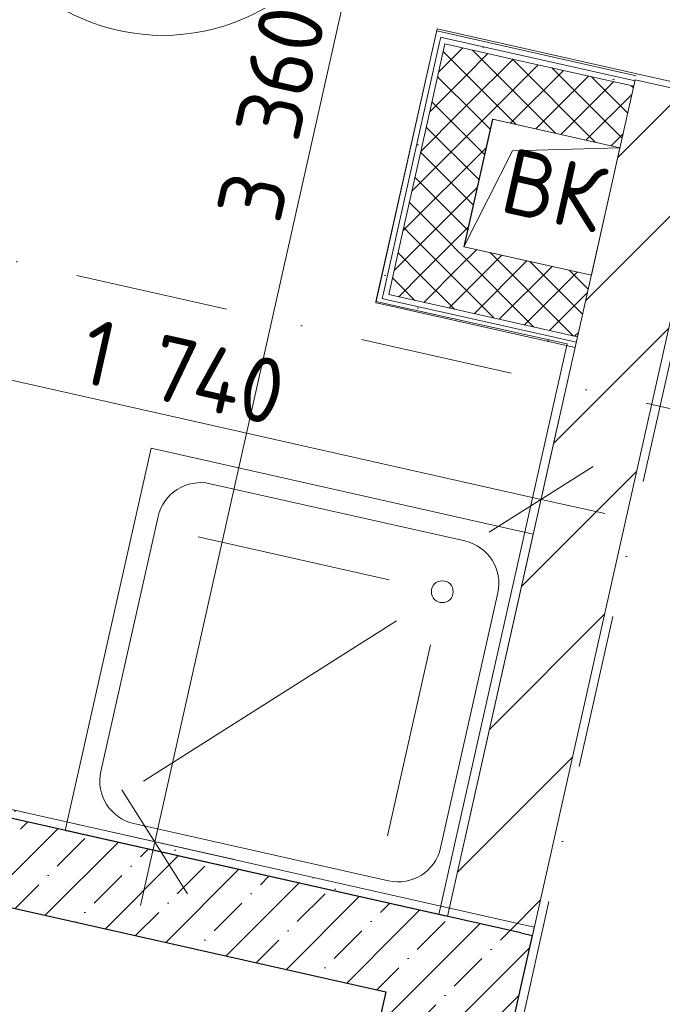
# Model space of a CAD drawing. Header units: millimetres. Extents: x -7218511 to -6645009, y 6003432 to 6221853.
# Tile 44 of 147: x -7167480 to -7166003, y 6138754 to 6141016. Entities that reach past the tile are written whole.
import ezdxf
from ezdxf.enums import TextEntityAlignment as Align

# ---------------------------------------------------------------- set-up
doc = ezdxf.new("R2010")
doc.units = ezdxf.units.MM
doc.header["$MEASUREMENT"] = 0
doc.linetypes.add('Штрихпунктирная', pattern=[670.277762, 352.777767, -176.388884, 0, -141.111112])
for name, color, linetype in [('S - МОП.АР', 7, 'Continuous'), ('АР-Мебель_Сантехника.АР', 7, 'Continuous'), ('АР-Стены_внешние_.АР', 7, 'Continuous'), ('АР-Стены_внутренние_пилоны.АР', 7, 'Continuous'), ('АР-Стены_Перегородки_шахты_.АР', 7, 'Continuous'), ('АР-Чертеж-Оси_Осевые размеры.АР', 7, 'Continuous'), ('АР-Чертеж-Размеры.АР', 7, 'Continuous'), ('ИОС-Шахты и отверстия.АР', 7, 'Continuous')]:
    doc.layers.add(name, color=color, linetype=linetype)
for name, color, linetype, lineweight in [('АР-Мебель_Сантехника.АР_Ном._пера__101', 252, 'Continuous', 0), ('АР-Стены_внешние_.АР_Ном._пера__1', 7, 'Continuous', 0), ('АР-Стены_внутренние_пилоны.АР_Ном._пера__1', 7, 'Continuous', 30), ('АР-Стены_Перегородки_шахты_.АР_Ном._пера__1', 7, 'Continuous', 0), ('АР-Чертеж-Оси_Осевые размеры.АР_Ном._пера__120', 7, 'Continuous', 0), ('АР-Чертеж-Размеры.АР_Ном._пера__1', 7, 'Continuous', 0), ('ИОС-Шахты и отверстия.АР_Ном._пера__1', 7, 'Continuous', 0), ('Паспорта Зон Archicad_Ном._пера__1', 7, 'Continuous', 0)]:
    doc.layers.add(name, color=color, linetype=linetype, lineweight=lineweight)
doc.styles.add('РЎР“Р•РќР•Р\xa0Р\x98Р\xa0_РЎРўР\x98Р›Р¬_1', font='GOST_Common.ttf')
doc.styles.add('РЎР“Р•РќР•Р\xa0Р\x98Р\xa0_РЎРўР\x98Р›Р¬_2', font='calibri.ttf')
doc.styles.add('РЎР“Р•РќР•Р\xa0Р\x98Р\xa0_РЎРўР\x98Р›Р¬_4', font='GOTHIC.TTF')
doc.styles.add('РЎР“Р•РќР•Р\xa0Р\x98Р\xa0_РЎРўР\x98Р›Р¬_5', font='isocpeur.ttf')
doc.styles.add('РЎР“Р•РќР•Р\xa0Р\x98Р\xa0_РЎРўР\x98Р›Р¬_6', font='txt')
doc.dimstyles.new('СГЕНЕРИР_СТИЛЬ__4', dxfattribs={"dimtxt": 150, "dimasz": 190, "dimexe": 0.18, "dimexo": 0.0625, "dimgap": 0, "dimtad": 1, "dimdec": 0, "dimzin": 0, "dimdsep": 46, "dimtxsty": 'РЎР“Р•РќР•Р\xa0Р\x98Р\xa0_РЎРўР\x98Р›Р¬_1', "dimblk": 'ARROWHEAD_6', "dimblk1": 'ARROWHEAD_6', "dimblk2": 'ARROWHEAD_6', "dimcen": 0.09, "dimse1": 1, "dimse2": 1, "dimclrd": 7, "dimclre": 7, "dimclrt": 7, "dimazin": 0, "dimtfac": 1, "dimtdec": 4, "dimtmove": 0, "dimatfit": 3, "dimfxl": 1, "dimtolj": 1, "dimtzin": 0, "dimarcsym": 0})
pattern_1 = [(45, (-6566190.34, 6562677.8), (-84.852814, 84.852814), []), (45, (-6566232.77, 6562720.22), (-84.852814, 84.852814), [90, -30, 0, -30])]
pattern_2 = [(0, (-6566190.34, 6562677.795), (0, 75), [0, -75])]
pattern_3 = [(45, (-6566190.34, 6562677.795), (-35.355339, 35.355339), []), (135, (-6566190.34, 6562677.795), (35.355339, 35.355339), [])]
pattern_4 = [(45, (-6566190.34, 6562677.8), (-127.279217, 127.279217), [])]
pattern_5 = [(45, (-6566190.34, 6563027.8), (-111.369318, 111.369318), [0, -105, 0, -157.5]), (110, (-6565840.34, 6563027.8), (148.001588, 53.868173), [0, -77, 0, -133])]

# ---------------------------------------------------------------- blocks, each defined once
blk = doc.blocks.new('ПУИ_А204_7_3', base_point=(-7166625.4, 6142757.7))
at = {"layer": 'Паспорта Зон Archicad_Ном._пера__1', "color": 7, "linetype": 'Continuous', "lineweight": 0}
blk.add_circle((-7167150.8, 6141449.6), 470, dxfattribs=at)
at = {"layer": 'Паспорта Зон Archicad_Ном._пера__1', "color": 7, "lineweight": 0, "style": 'РЎР“Р•РќР•Р\xa0Р\x98Р\xa0_РЎРўР\x98Р›Р¬_1'}
blk.add_attdef('ROOM_NUMBER', text='', height=300, rotation=347.3417, dxfattribs=at).set_placement((-7167150.8, 6141451.1), align=Align.MIDDLE_CENTER)
at = {"layer": 'Паспорта Зон Archicad_Ном._пера__1', "color": 7, "lineweight": 0, "style": 'РЎР“Р•РќР•Р\xa0Р\x98Р\xa0_РЎРўР\x98Р›Р¬_2'}
blk.add_attdef('ROOM_AREA', text='', height=250, rotation=347.3417, dxfattribs=at).set_placement((-7167472.8, 6139563.6), align=Align.MIDDLE_RIGHT)
blk = doc.blocks.new('Стена_129_3', base_point=(-7166468.1, 6138857.3))
at = {"layer": 'АР-Стены_внутренние_пилоны.АР', "linetype": 'Continuous', "lineweight": 0, "true_color": 0x000000}
h = blk.add_hatch(dxfattribs=at)
h.set_pattern_fill('ЖЕЛЕЗОБЕТОН__PROJECT__0003', color=18, style=0, pattern_type=2)
h.set_pattern_definition(pattern_1)
h.paths.add_polyline_path([(-7166638.5, 6138782.9), (-7166328.6, 6138918.3), (-7166594.7, 6138978)])
h = blk.add_hatch(dxfattribs=at)
h.set_pattern_fill('ЖЕЛЕЗОБЕТОН__PROJECT__0003', color=18, style=0, pattern_type=2)
h.set_pattern_definition(pattern_1)
h.paths.add_polyline_path([(-7166638.5, 6138782.9), (-7166345.8, 6138717.1), (-7166302, 6138912.3), (-7166328.6, 6138918.3)])
h = blk.add_hatch(dxfattribs=at)
h.set_pattern_fill('ЖЕЛЕЗОБЕТОН__PROJECT__0003', color=18, style=0, pattern_type=2)
h.set_pattern_definition(pattern_1)
h.paths.add_polyline_path([(-7166638.5, 6138782.9), (-7167033, 6137026.7), (-7166740.2, 6136961), (-7166345.8, 6138717.1)])
at = {"layer": 'АР-Стены_внешние_.АР_Ном._пера__1', "color": 7, "linetype": 'Continuous', "lineweight": 30}
blk.add_line((-7166328.6, 6138918.3), (-7166594.7, 6138978), dxfattribs=at)
at = {"layer": 'АР-Стены_внутренние_пилоны.АР_Ном._пера__1', "color": 7, "linetype": 'Continuous', "lineweight": 30}
blk.add_line((-7166328.6, 6138918.3), (-7166302, 6138912.3), dxfattribs=at)
at = {"layer": 'АР-Стены_внутренние_пилоны.АР_Ном._пера__1', "color": 7, "linetype": 'Continuous', "lineweight": 30, "flags": 128}
for points in [[(-7166740.2, 6136961), (-7166302, 6138912.3)], [(-7166638.5, 6138782.9), (-7167033, 6137026.7)], [(-7166740.2, 6136961), (-7167033, 6137026.7)]]:
    blk.add_lwpolyline(points, dxfattribs=at)
blk = doc.blocks.new('Стена_136_3', base_point=(-7166100.6, 6140721.2))
at = {"layer": 'АР-Стены_Перегородки_шахты_.АР', "linetype": 'Continuous', "lineweight": 0, "true_color": 0x000000}
h = blk.add_hatch(dxfattribs=at)
h.set_pattern_fill('ШТУКАТУРКА__ГИПС_03_0003', color=18, style=0, pattern_type=2)
h.set_pattern_definition(pattern_2)
h.paths.add_polyline_path([(-7166521.7, 6140990), (-7166524.5, 6140977.8), (-7166512.3, 6140975.1)])
h = blk.add_hatch(dxfattribs=at)
h.set_pattern_fill('ШТУКАТУРКА__ГИПС_03_0003', color=18, style=0, pattern_type=2)
h.set_pattern_definition(pattern_2)
h.paths.add_polyline_path([(-7166509.5, 6140987.2), (-7166521.7, 6140990), (-7166512.3, 6140975.1)])
h = blk.add_hatch(dxfattribs=at)
h.set_pattern_fill('ШТУКАТУРКА__ГИПС_03_0003', color=18, style=0, pattern_type=2)
h.set_pattern_definition(pattern_2)
h.paths.add_polyline_path([(-7166515, 6140962.9), (-7166502.8, 6140960.1), (-7166512.3, 6140975.1)])
h = blk.add_hatch(dxfattribs=at)
h.set_pattern_fill('ШТУКАТУРКА__ГИПС_03_0003', color=18, style=0, pattern_type=2)
h.set_pattern_definition(pattern_2)
h.paths.add_polyline_path([(-7166512.3, 6140975.1), (-7166066.1, 6140874.8), (-7166063.4, 6140887), (-7166509.5, 6140987.2)])
h = blk.add_hatch(dxfattribs=at)
h.set_pattern_fill('ШТУКАТУРКА__ГИПС_03_0003', color=18, style=0, pattern_type=2)
h.set_pattern_definition(pattern_2)
h.paths.add_polyline_path([(-7166500.1, 6140972.3), (-7166512.3, 6140975.1), (-7166502.8, 6140960.1)])
h = blk.add_hatch(dxfattribs=at)
h.set_pattern_fill('ШТУКАТУРКА__ГИПС_03_0003', color=18, style=0, pattern_type=2)
h.set_pattern_definition(pattern_2)
h.paths.add_polyline_path([(-7166502.8, 6140960.1), (-7166068.9, 6140862.6), (-7166066.1, 6140874.8), (-7166500.1, 6140972.3)])
h = blk.add_hatch(dxfattribs=at)
h.set_pattern_fill('УТЕПЛИТЕЛЬ_0003', color=18, style=0, pattern_type=2)
h.set_pattern_definition(pattern_3)
h.paths.add_polyline_path([(-7166502.8, 6140960.1), (-7166534.6, 6140818.6), (-7166393.1, 6140786.9)])
h = blk.add_hatch(dxfattribs=at)
h.set_pattern_fill('УТЕПЛИТЕЛЬ_0003', color=18, style=0, pattern_type=2)
h.set_pattern_definition(pattern_3)
h.paths.add_polyline_path([(-7166361.4, 6140928.3), (-7166502.8, 6140960.1), (-7166393.1, 6140786.9)])
h = blk.add_hatch(dxfattribs=at)
h.set_pattern_fill('УТЕПЛИТЕЛЬ_0003', color=18, style=0, pattern_type=2)
h.set_pattern_definition(pattern_3)
h.paths.add_polyline_path([(-7166393.1, 6140786.9), (-7166100.6, 6140721.2), (-7166068.9, 6140862.6), (-7166361.4, 6140928.3)])
at = {"layer": 'АР-Стены_Перегородки_шахты_.АР_Ном._пера__1', "color": 7, "linetype": 'Continuous', "lineweight": 0}
for p, q in [((-7166500.1, 6140972.3), (-7166512.3, 6140975.1)), ((-7166066.1, 6140874.8), (-7166500.1, 6140972.3))]:
    blk.add_line(p, q, dxfattribs=at)
at = {"layer": 'АР-Стены_Перегородки_шахты_.АР_Ном._пера__1', "color": 7, "linetype": 'Continuous', "lineweight": 15}
for p, q in [((-7166502.8, 6140960.1), (-7166534.6, 6140818.6)), ((-7166361.4, 6140928.3), (-7166502.8, 6140960.1)), ((-7166068.9, 6140862.6), (-7166361.4, 6140928.3))]:
    blk.add_line(p, q, dxfattribs=at)
at = {"layer": 'АР-Стены_Перегородки_шахты_.АР_Ном._пера__1', "color": 7, "linetype": 'Continuous', "lineweight": 0, "flags": 128}
for points in [[(-7166521.7, 6140990), (-7166524.5, 6140977.8)], [(-7166063.4, 6140887), (-7166521.7, 6140990)]]:
    blk.add_lwpolyline(points, dxfattribs=at)
at = {"layer": 'АР-Стены_Перегородки_шахты_.АР_Ном._пера__1', "color": 7, "linetype": 'Continuous', "lineweight": 15, "flags": 128}
blk.add_lwpolyline([(-7166393.1, 6140786.9), (-7166100.6, 6140721.2)], dxfattribs=at)
blk = doc.blocks.new('Стена_137_3', base_point=(-7166393.1, 6140786.9))
at = {"layer": 'АР-Стены_Перегородки_шахты_.АР', "linetype": 'Continuous', "lineweight": 0, "true_color": 0x000000}
h = blk.add_hatch(dxfattribs=at)
h.set_pattern_fill('ШТУКАТУРКА__ГИПС_03_0003', color=18, style=0, pattern_type=2)
h.set_pattern_definition(pattern_2)
h.paths.add_polyline_path([(-7166647.1, 6140375), (-7166512.3, 6140975.1), (-7166524.5, 6140977.8), (-7166659.3, 6140377.7)])
h = blk.add_hatch(dxfattribs=at)
h.set_pattern_fill('ШТУКАТУРКА__ГИПС_03_0003', color=18, style=0, pattern_type=2)
h.set_pattern_definition(pattern_2)
h.paths.add_polyline_path([(-7166515, 6140962.9), (-7166644.3, 6140387.2), (-7166632.1, 6140384.5), (-7166502.8, 6140960.1)])
h = blk.add_hatch(dxfattribs=at)
h.set_pattern_fill('УТЕПЛИТЕЛЬ_0003', color=18, style=0, pattern_type=2)
h.set_pattern_definition(pattern_3)
h.paths.add_polyline_path([(-7166534.6, 6140818.6), (-7166600.3, 6140525.9), (-7166458.9, 6140494.2), (-7166393.1, 6140786.9)])
h = blk.add_hatch(dxfattribs=at)
h.set_pattern_fill('УТЕПЛИТЕЛЬ_0003', color=18, style=0, pattern_type=2)
h.set_pattern_definition(pattern_3)
h.paths.add_polyline_path([(-7166600.3, 6140525.9), (-7166632.1, 6140384.5), (-7166458.9, 6140494.2)])
h = blk.add_hatch(dxfattribs=at)
h.set_pattern_fill('УТЕПЛИТЕЛЬ_0003', color=18, style=0, pattern_type=2)
h.set_pattern_definition(pattern_3)
h.paths.add_polyline_path([(-7166632.1, 6140384.5), (-7166490.6, 6140352.7), (-7166458.9, 6140494.2)])
h = blk.add_hatch(dxfattribs=at)
h.set_pattern_fill('ШТУКАТУРКА__ГИПС_03_0003', color=18, style=0, pattern_type=2)
h.set_pattern_definition(pattern_2)
h.paths.add_polyline_path([(-7166644.3, 6140387.2), (-7166647.1, 6140375), (-7166632.1, 6140384.5)])
h = blk.add_hatch(dxfattribs=at)
h.set_pattern_fill('ШТУКАТУРКА__ГИПС_03_0003', color=18, style=0, pattern_type=2)
h.set_pattern_definition(pattern_2)
h.paths.add_polyline_path([(-7166647.1, 6140375), (-7166634.9, 6140372.3), (-7166632.1, 6140384.5)])
h = blk.add_hatch(dxfattribs=at)
h.set_pattern_fill('ШТУКАТУРКА__ГИПС_03_0003', color=18, style=0, pattern_type=2)
h.set_pattern_definition(pattern_2)
h.paths.add_polyline_path([(-7166659.3, 6140377.7), (-7166662, 6140365.5), (-7166647.1, 6140375)])
h = blk.add_hatch(dxfattribs=at)
h.set_pattern_fill('ШТУКАТУРКА__ГИПС_03_0003', color=18, style=0, pattern_type=2)
h.set_pattern_definition(pattern_2)
h.paths.add_polyline_path([(-7166647.1, 6140375), (-7166662, 6140365.5), (-7166649.8, 6140362.8)])
at = {"layer": 'АР-Стены_Перегородки_шахты_.АР_Ном._пера__1', "color": 7, "linetype": 'Continuous', "lineweight": 0}
for p, q in [((-7166512.3, 6140975.1), (-7166515, 6140962.9)), ((-7166515, 6140962.9), (-7166644.3, 6140387.2)), ((-7166644.3, 6140387.2), (-7166647.1, 6140375))]:
    blk.add_line(p, q, dxfattribs=at)
at = {"layer": 'АР-Стены_Перегородки_шахты_.АР_Ном._пера__1', "color": 7, "linetype": 'Continuous', "lineweight": 15}
for p, q in [((-7166502.8, 6140960.1), (-7166534.6, 6140818.6)), ((-7166534.6, 6140818.6), (-7166600.3, 6140525.9)), ((-7166600.3, 6140525.9), (-7166632.1, 6140384.5)), ((-7166632.1, 6140384.5), (-7166490.6, 6140352.7))]:
    blk.add_line(p, q, dxfattribs=at)
at = {"layer": 'АР-Стены_Перегородки_шахты_.АР_Ном._пера__1', "color": 7, "linetype": 'Continuous', "lineweight": 0, "flags": 128}
for points in [[(-7166524.5, 6140977.8), (-7166662, 6140365.5)], [(-7166662, 6140365.5), (-7166649.8, 6140362.8)]]:
    blk.add_lwpolyline(points, dxfattribs=at)
at = {"layer": 'АР-Стены_Перегородки_шахты_.АР_Ном._пера__1', "color": 7, "linetype": 'Continuous', "lineweight": 15, "flags": 128}
blk.add_lwpolyline([(-7166458.9, 6140494.2), (-7166393.1, 6140786.9)], dxfattribs=at)
blk = doc.blocks.new('Стена_162_3', base_point=(-7166399.5, 6138934.3))
at = {"layer": 'АР-Стены_внешние_.АР', "linetype": 'Continuous', "lineweight": 0, "true_color": 0x000000}
h = blk.add_hatch(dxfattribs=at)
h.set_pattern_fill('БЛОКИ_БЕТОННЫЕ_ЭФФЕКТИВН_7A', color=18, style=0, pattern_type=2)
h.set_pattern_definition(pattern_4)
h.paths.add_polyline_path([(-7166065.6, 6140877.3), (-7166109.4, 6140682.1), (-7165914.3, 6140638.3)])
h = blk.add_hatch(dxfattribs=at)
h.set_pattern_fill('БЛОКИ_БЕТОННЫЕ_ЭФФЕКТИВН_7A', color=18, style=0, pattern_type=2)
h.set_pattern_definition(pattern_4)
h.paths.add_polyline_path([(-7165870.4, 6140833.5), (-7166065.6, 6140877.3), (-7165914.3, 6140638.3)])
h = blk.add_hatch(dxfattribs=at)
h.set_pattern_fill('БЛОКИ_БЕТОННЫЕ_ЭФФЕКТИВН_7A', color=18, style=0, pattern_type=2)
h.set_pattern_definition(pattern_4)
h.paths.add_polyline_path([(-7166109.4, 6140682.1), (-7166497, 6138956.2), (-7166301.9, 6138912.4), (-7165914.3, 6140638.3)])
at = {"layer": 'АР-Стены_внешние_.АР_Ном._пера__1', "color": 7, "linetype": 'Continuous', "lineweight": 15, "flags": 128}
for points in [[(-7166065.6, 6140877.3), (-7166497, 6138956.2)], [(-7166065.6, 6140877.3), (-7165870.4, 6140833.5)], [(-7166301.9, 6138912.4), (-7165914.3, 6140638.3)]]:
    blk.add_lwpolyline(points, dxfattribs=at)
blk = doc.blocks.new('Стена_163_3', base_point=(-7168428.8, 6139297.7))
at = {"layer": 'АР-Стены_внешние_.АР', "linetype": 'Continuous', "lineweight": 0, "true_color": 0x000000}
h = blk.add_hatch(dxfattribs=at)
h.set_pattern_fill('ЖЕЛЕЗОБЕТОН__PROJECT__0003', color=18, style=0, pattern_type=2)
h.set_pattern_definition(pattern_1)
h.paths.add_polyline_path([(-7168213.9, 6139341.7), (-7168257.8, 6139146.6), (-7166638.5, 6138782.9), (-7166594.7, 6138978)])
h = blk.add_hatch(dxfattribs=at)
h.set_pattern_fill('ШТУКАТУРКА__ГИПС_01_0003', color=18, style=0, pattern_type=2)
h.set_pattern_definition(pattern_5)
h.paths.add_polyline_path([(-7168194.4, 6139337.3), (-7166328.6, 6138918.3), (-7166297.6, 6138931.8), (-7168190, 6139356.8)])
h = blk.add_hatch(dxfattribs=at)
h.set_pattern_fill('ШТУКАТУРКА__ГИПС_01_0003', color=18, style=0, pattern_type=2)
h.set_pattern_definition(pattern_5)
h.paths.add_polyline_path([(-7166328.6, 6138918.3), (-7166302, 6138912.3), (-7166297.6, 6138931.8)])
at = {"layer": 'АР-Стены_внешние_.АР_Ном._пера__1', "color": 7, "linetype": 'Continuous', "lineweight": 30}
for p, q in [((-7168213.9, 6139341.7), (-7168194.4, 6139337.3)), ((-7166594.7, 6138978), (-7168194.4, 6139337.3)), ((-7166328.6, 6138918.3), (-7166594.7, 6138978))]:
    blk.add_line(p, q, dxfattribs=at)
at = {"layer": 'АР-Стены_внешние_.АР_Ном._пера__1', "color": 7, "linetype": 'Continuous', "lineweight": 0, "flags": 128}
blk.add_lwpolyline([(-7166297.6, 6138931.8), (-7168190, 6139356.8)], dxfattribs=at)
at = {"layer": 'АР-Стены_внешние_.АР_Ном._пера__1', "color": 7, "linetype": 'Continuous', "lineweight": 30, "flags": 128}
blk.add_lwpolyline([(-7168257.8, 6139146.6), (-7166638.5, 6138782.9)], dxfattribs=at)
at = {"layer": 'АР-Стены_внутренние_пилоны.АР_Ном._пера__1', "color": 7, "linetype": 'Continuous', "lineweight": 30}
blk.add_line((-7166328.6, 6138918.3), (-7166302, 6138912.3), dxfattribs=at)
at = {"layer": 'АР-Стены_внутренние_пилоны.АР_Ном._пера__1', "color": 7, "linetype": 'Continuous', "lineweight": 0, "flags": 128}
blk.add_lwpolyline([(-7166297.6, 6138931.8), (-7166302, 6138912.3)], dxfattribs=at)
blk = doc.blocks.new('Стена_164_3', base_point=(-7166166.4, 6140428.5))
at = {"layer": 'АР-Стены_Перегородки_шахты_.АР', "linetype": 'Continuous', "lineweight": 0, "true_color": 0x000000}
h = blk.add_hatch(dxfattribs=at)
h.set_pattern_fill('УТЕПЛИТЕЛЬ_0003', color=18, style=0, pattern_type=2)
h.set_pattern_definition(pattern_3)
h.paths.add_polyline_path([(-7166458.9, 6140494.2), (-7166490.6, 6140352.7), (-7166198.2, 6140287), (-7166166.4, 6140428.5)])
h = blk.add_hatch(dxfattribs=at)
h.set_pattern_fill('ШТУКАТУРКА__ГИПС_03_0003', color=18, style=0, pattern_type=2)
h.set_pattern_definition(pattern_2)
h.paths.add_polyline_path([(-7166632.1, 6140384.5), (-7166634.9, 6140372.3), (-7166200.9, 6140274.8), (-7166198.2, 6140287)])
h = blk.add_hatch(dxfattribs=at)
h.set_pattern_fill('ШТУКАТУРКА__ГИПС_03_0003', color=18, style=0, pattern_type=2)
h.set_pattern_definition(pattern_2)
h.paths.add_polyline_path([(-7166649.8, 6140362.8), (-7166203.6, 6140262.6), (-7166200.9, 6140274.8), (-7166647.1, 6140375)])
at = {"layer": 'АР-Стены_Перегородки_шахты_.АР_Ном._пера__1', "color": 7, "linetype": 'Continuous', "lineweight": 15}
for p, q in [((-7166632.1, 6140384.5), (-7166490.6, 6140352.7)), ((-7166490.6, 6140352.7), (-7166198.2, 6140287))]:
    blk.add_line(p, q, dxfattribs=at)
at = {"layer": 'АР-Стены_Перегородки_шахты_.АР_Ном._пера__1', "color": 7, "linetype": 'Continuous', "lineweight": 0}
for p, q in [((-7166647.1, 6140375), (-7166634.9, 6140372.3)), ((-7166634.9, 6140372.3), (-7166200.9, 6140274.8))]:
    blk.add_line(p, q, dxfattribs=at)
at = {"layer": 'АР-Стены_Перегородки_шахты_.АР_Ном._пера__1', "color": 7, "linetype": 'Continuous', "lineweight": 15, "flags": 128}
blk.add_lwpolyline([(-7166166.4, 6140428.5), (-7166458.9, 6140494.2)], dxfattribs=at)
at = {"layer": 'АР-Стены_Перегородки_шахты_.АР_Ном._пера__1', "color": 7, "linetype": 'Continuous', "lineweight": 0, "flags": 128}
blk.add_lwpolyline([(-7166649.8, 6140362.8), (-7166203.6, 6140262.6)], dxfattribs=at)
blk = doc.blocks.new('Стандартный Маркер Сетки[21]_3', base_point=(-7164134.9, 6148469.5))
at = {"layer": 'АР-Чертеж-Оси_Осевые размеры.АР_Ном._пера__120', "color": 7, "linetype": 'Штрихпунктирная', "lineweight": 0}
blk.add_line((-7164354, 6147493.8), (-7168916.5, 6127179.4), dxfattribs=at)
at = {"layer": 'АР-Чертеж-Оси_Осевые размеры.АР_Ном._пера__120', "color": 7, "lineweight": 0, "style": 'РЎР“Р•РќР•Р\xa0Р\x98Р\xa0_РЎРўР\x98Р›Р¬_5'}
blk.add_attdef('AC_MarkerText_1', text='', height=350, rotation=347.3417, dxfattribs=at).set_placement((-7169206.9, 6125886.6), align=Align.TOP_CENTER)
blk = doc.blocks.new('Душевой Поддон Прямоугольный 23[26]_3', base_point=(-7166299.8, 6139834.3))
at = {"layer": 'АР-Мебель_Сантехника.АР_Ном._пера__101', "color": 252, "linetype": 'Continuous', "lineweight": 0}
for p, q in [((-7167042.5, 6139949.9), (-7166457.1, 6139818.4)), ((-7167293.5, 6139288.8), (-7167162, 6139874.2)), ((-7166630.9, 6139729.3), (-7167069.9, 6139827.9)), ((-7166381.5, 6139698.9), (-7166512.9, 6139113.5)), ((-7166614.5, 6139635.1), (-7167195.9, 6139266.9)), ((-7166536.3, 6139580), (-7166634.9, 6139140.9)), ((-7166632.4, 6139037.9), (-7167217.8, 6139169.3))]:
    blk.add_line(p, q, dxfattribs=at)
at = {"layer": 'АР-Мебель_Сантехника.АР_Ном._пера__101', "color": 252, "linetype": 'Continuous', "lineweight": 0, "flags": 128}
blk.add_lwpolyline([(-7166497, 6138956.2), (-7167375.2, 6139153.4), (-7167177.9, 6140031.5), (-7166299.8, 6139834.3)], close=True, dxfattribs=at)
at = {"layer": 'АР-Мебель_Сантехника.АР_Ном._пера__101', "color": 252, "linetype": 'Continuous', "lineweight": 0}
blk.add_circle((-7166508.9, 6139701.9), 25, dxfattribs=at)
for centre, start, end in [((-7167064.5, 6139852.3), 77.3424, 167.3424), ((-7166479, 6139720.8), 347.3424, 77.3424), ((-7167195.9, 6139266.9), 167.3424, 257.3424), ((-7166610.5, 6139135.4), 257.3424, 347.3424)]:
    blk.add_arc(centre, 100, start, end, dxfattribs=at)
blk = doc.blocks.new('Стандартный Маркер Сетки[50]_3', base_point=(-7164134.9, 6148469.5))
at = {"layer": 'АР-Чертеж-Оси_Осевые размеры.АР_Ном._пера__120', "color": 7, "linetype": 'Штрихпунктирная', "lineweight": 0}
blk.add_line((-7164354, 6147493.8), (-7168916.5, 6127179.4), dxfattribs=at)
at = {"layer": 'АР-Чертеж-Оси_Осевые размеры.АР_Ном._пера__120', "color": 7, "lineweight": 0, "style": 'РЎР“Р•РќР•Р\xa0Р\x98Р\xa0_РЎРўР\x98Р›Р¬_5'}
blk.add_attdef('AC_MarkerText_1', text='', height=350, rotation=347.3417, dxfattribs=at).set_placement((-7169206.9, 6125886.6), align=Align.TOP_CENTER)
blk = doc.blocks.new('*D619', base_point=(-6566190.3, 6562677.8))
at = {"layer": 'АР-Чертеж-Размеры.АР_Ном._пера__1', "color": 7, "linetype": 'Continuous', "lineweight": 0, "transparency": 16777216}
for p, q in [((-7166432.4, 6142410.7), (-7166399.6, 6142557)), ((-7166356.8, 6142291.2), (-7166508.1, 6142530.2)), ((-7166249.5, 6142369.6), (-7166615.4, 6142451.8)), ((-7167169.8, 6139127.7), (-7166432.4, 6142410.7)), ((-7167245.4, 6139247.2), (-7167094.1, 6139008.2)), ((-7166986.8, 6139086.6), (-7167352.7, 6139168.8)), ((-7167202.7, 6138981.3), (-7167169.8, 6139127.7))]:
    blk.add_line(p, q, dxfattribs=at)
at = {"layer": 'АР-Чертеж-Размеры.АР_Ном._пера__1', "color": 7, "lineweight": 0, "transparency": 16777216, "insert": (-7166882.6, 6140543.5), "char_height": 150, "attachment_point": 7, "rotation": 77.3417, "style": 'РЎР“Р•РќР•Р\xa0Р\x98Р\xa0_РЎРўР\x98Р›Р¬_1'}
blk.add_mtext('\\A1;{\\pql;\\fGOST Common|b0|i0|c204|p0;\\W1.000000;3 360}', dxfattribs=at)
blk = doc.blocks.new('ARROWHEAD_6')
at = {"color": 0, "linetype": 'Continuous', "lineweight": 0}
for p, q in [((-0.5, -0.5), (0.5, 0.5)), ((0, 0), (-1, 0))]:
    blk.add_line(p, q, dxfattribs=at)
blk = doc.blocks.new('*D620', base_point=(-6566190.3, 6562677.8))
at = {"layer": 'АР-Чертеж-Размеры.АР_Ном._пера__1', "color": 7, "linetype": 'Continuous', "lineweight": 0, "transparency": 16777216}
for p, q in [((-7167938.2, 6140478.1), (-7168020.4, 6140112.2)), ((-7167859.8, 6140370.8), (-7168098.8, 6140219.5)), ((-7167979.3, 6140295.2), (-7168125.6, 6140328)), ((-7166281.9, 6139914), (-7167979.3, 6140295.2)), ((-7166240.8, 6140096.9), (-7166323, 6139731)), ((-7166401.4, 6139838.3), (-7166162.5, 6139989.6)), ((-7166135.6, 6139881.1), (-7166281.9, 6139914))]:
    blk.add_line(p, q, dxfattribs=at)
at = {"layer": 'АР-Чертеж-Размеры.АР_Ном._пера__1', "color": 7, "lineweight": 0, "transparency": 16777216, "insert": (-7167349.3, 6140184.4), "char_height": 150, "attachment_point": 7, "rotation": 347.3417, "style": 'РЎР“Р•РќР•Р\xa0Р\x98Р\xa0_РЎРўР\x98Р›Р¬_1'}
blk.add_mtext('\\A1;{\\pql;\\fGOST Common|b0|i0|c204|p0;\\W1.000000;1\xa0740}', dxfattribs=at)
blk = doc.blocks.new('Стандартный Маркер Сетки[74]_3', base_point=(-7215418.6, 6151224.6))
at = {"layer": 'АР-Чертеж-Оси_Осевые размеры.АР_Ном._пера__120', "color": 7, "linetype": 'Штрихпунктирная', "lineweight": 0}
blk.add_line((-7214442.9, 6151005.4), (-7135501.7, 6133275.6), dxfattribs=at)
at = {"layer": 'АР-Чертеж-Оси_Осевые размеры.АР_Ном._пера__120', "color": 7, "lineweight": 0, "style": 'РЎР“Р•РќР•Р\xa0Р\x98Р\xa0_РЎРўР\x98Р›Р¬_4'}
for tag, p in [('AC_MarkerText_1_0', (-7215836.5, 6151515.2)), ('AC_MarkerText_1_1', (-7133968.2, 6133128))]:
    blk.add_attdef(tag, text='', height=350, rotation=347.3417, dxfattribs=at).set_placement(p, align=Align.TOP_CENTER)
blk = doc.blocks.new('Символ Проема в Полу 21[77]_3', base_point=(-7166100.6, 6140721.2))
at = {"layer": 'ИОС-Шахты и отверстия.АР_Ном._пера__1', "color": 7, "linetype": 'Continuous', "lineweight": 0, "flags": 128}
for points in [[(-7166100.6, 6140721.2), (-7166393.4, 6140786.9), (-7166459.1, 6140494.2), (-7166347.5, 6140714.5)], [(-7166347.5, 6140714.5), (-7166459.1, 6140494.2), (-7166166.4, 6140428.5), (-7166100.6, 6140721.2)]]:
    blk.add_lwpolyline(points, close=True, dxfattribs=at)
blk = doc.blocks.new('Стандартный Маркер Сетки[86]_3', base_point=(-7215418.6, 6151224.6))
at = {"layer": 'АР-Чертеж-Оси_Осевые размеры.АР_Ном._пера__120', "color": 7, "linetype": 'Штрихпунктирная', "lineweight": 0}
blk.add_line((-7214442.9, 6151005.4), (-7135501.7, 6133275.6), dxfattribs=at)
at = {"layer": 'АР-Чертеж-Оси_Осевые размеры.АР_Ном._пера__120', "color": 7, "lineweight": 0, "style": 'РЎР“Р•РќР•Р\xa0Р\x98Р\xa0_РЎРўР\x98Р›Р¬_4'}
for tag, p in [('AC_MarkerText_1_0', (-7215836.5, 6151515.2)), ('AC_MarkerText_1_1', (-7133968.2, 6133128))]:
    blk.add_attdef(tag, text='', height=350, rotation=347.3417, dxfattribs=at).set_placement(p, align=Align.TOP_CENTER)
blk = doc.blocks.new('Стандартный Маркер Сетки[90]_3', base_point=(-7215418.6, 6151224.6))
at = {"layer": 'АР-Чертеж-Оси_Осевые размеры.АР_Ном._пера__120', "color": 7, "linetype": 'Штрихпунктирная', "lineweight": 0}
blk.add_line((-7214442.9, 6151005.4), (-7135501.7, 6133275.6), dxfattribs=at)
at = {"layer": 'АР-Чертеж-Оси_Осевые размеры.АР_Ном._пера__120', "color": 7, "lineweight": 0, "style": 'РЎР“Р•РќР•Р\xa0Р\x98Р\xa0_РЎРўР\x98Р›Р¬_4'}
for tag, p in [('AC_MarkerText_1_0', (-7215836.5, 6151515.2)), ('AC_MarkerText_1_1', (-7133968.2, 6133128))]:
    blk.add_attdef(tag, text='', height=350, rotation=347.3417, dxfattribs=at).set_placement(p, align=Align.TOP_CENTER)
blk = doc.blocks.new('Стандартный Маркер Сетки[95]_3', base_point=(-7215418.6, 6151224.6))
at = {"layer": 'АР-Чертеж-Оси_Осевые размеры.АР_Ном._пера__120', "color": 7, "linetype": 'Штрихпунктирная', "lineweight": 0}
blk.add_line((-7214442.9, 6151005.4), (-7135501.7, 6133275.6), dxfattribs=at)
at = {"layer": 'АР-Чертеж-Оси_Осевые размеры.АР_Ном._пера__120', "color": 7, "lineweight": 0, "style": 'РЎР“Р•РќР•Р\xa0Р\x98Р\xa0_РЎРўР\x98Р›Р¬_4'}
for tag, p in [('AC_MarkerText_1_0', (-7215836.5, 6151515.2)), ('AC_MarkerText_1_1', (-7133968.2, 6133128))]:
    blk.add_attdef(tag, text='', height=350, rotation=347.3417, dxfattribs=at).set_placement(p, align=Align.TOP_CENTER)

msp = doc.modelspace()

# ---------------------------------------------------------------- linework, layer by layer
at = {"layer": 'S - МОП.АР', "color": 254, "linetype": 'Continuous', "lineweight": 0, "true_color": 0xdadada, "flags": 128}
msp.add_lwpolyline([(-7168369.2, 6140935), (-7167861.2, 6140820.9), (-7168194.4, 6139337.4), (-7166906.6, 6139048.2), (-7166516.6, 6138960.6), (-7166222.1, 6140271.4), (-7166661.3, 6140368.6), (-7166520.7, 6140994.5), (-7165517.2, 6140769.1), (-7165210.1, 6142136.4), (-7167960.3, 6142754.5)], close=True, dxfattribs=at)

# ---------------------------------------------------------------- block references
at = {"layer": 'S - МОП.АР', "color": 7, "linetype": 'Continuous', "lineweight": 0}
msp.add_blockref('ПУИ_А204_7_3', (-7166625.4, 6142757.7), dxfattribs=at)
at = {"layer": 'АР-Мебель_Сантехника.АР', "color": 252, "linetype": 'Continuous', "lineweight": 0}
msp.add_blockref('Душевой Поддон Прямоугольный 23[26]_3', (-7166299.8, 6139834.3), dxfattribs=at)
at = {"layer": 'АР-Стены_внешние_.АР', "color": 7, "lineweight": 0}
for name, p in [('Стена_162_3', (-7166399.5, 6138934.3)), ('Стена_163_3', (-7168428.8, 6139297.7))]:
    msp.add_blockref(name, p, dxfattribs=at)
at = {"layer": 'АР-Стены_внутренние_пилоны.АР', "color": 7, "lineweight": 0}
msp.add_blockref('Стена_129_3', (-7166468.1, 6138857.3), dxfattribs=at)
at = {"layer": 'АР-Стены_Перегородки_шахты_.АР', "color": 7, "lineweight": 0}
for name, p in [('Стена_137_3', (-7166393.1, 6140786.9)), ('Стена_136_3', (-7166100.6, 6140721.2)), ('Стена_164_3', (-7166166.4, 6140428.5))]:
    msp.add_blockref(name, p, dxfattribs=at)
at = {"layer": 'АР-Чертеж-Оси_Осевые размеры.АР', "color": 8, "linetype": 'Continuous', "lineweight": 15}
for name, p in [('Стандартный Маркер Сетки[74]_3', (-7215418.6, 6151224.6)), ('Стандартный Маркер Сетки[86]_3', (-7215418.6, 6151224.6)), ('Стандартный Маркер Сетки[90]_3', (-7215418.6, 6151224.6)), ('Стандартный Маркер Сетки[95]_3', (-7215418.6, 6151224.6)), ('Стандартный Маркер Сетки[21]_3', (-7164134.9, 6148469.5)), ('Стандартный Маркер Сетки[50]_3', (-7164134.9, 6148469.5))]:
    msp.add_blockref(name, p, dxfattribs=at)
at = {"layer": 'ИОС-Шахты и отверстия.АР', "color": 7, "linetype": 'Continuous', "lineweight": 0}
msp.add_blockref('Символ Проема в Полу 21[77]_3', (-7166100.6, 6140721.2), dxfattribs=at)

# ---------------------------------------------------------------- texts
at = {"layer": 'ИОС-Шахты и отверстия.АР_Ном._пера__1', "color": 7, "linetype": 'Continuous', "lineweight": 0, "insert": (-7166253.3, 6140624.4), "char_height": 150, "attachment_point": 5, "rotation": 347.3428, "style": 'РЎР“Р•РќР•Р\xa0Р\x98Р\xa0_РЎРўР\x98Р›Р¬_6'}
msp.add_mtext('\\A1;{\\pqc;\\fGOST Common|b1|i0|c204|p0;\\W1.000000;ВК}', dxfattribs=at)

# ---------------------------------------------------------------- dimensions: what is measured, and where the dimension line sits
at = {"layer": 'АР-Чертеж-Размеры.АР', "color": 7, "linetype": 'Continuous', "lineweight": 0}
dim = msp.add_linear_dim(base=(-7166432.4, 6142410.7), p1=(-7167243.8, 6139144.3), p2=(-7167336, 6142613.6), angle=77.3417, text='3 360', dimstyle='СГЕНЕРИР_СТИЛЬ__4', dxfattribs=at)
dim.commit()
dim.dimension.update_dxf_attribs({"geometry": '*D619', "text_midpoint": (-7166899.3, 6140811), "dimtype": 160, "text_rotation": 77.3417})
dim = msp.add_linear_dim(base=(-7167979.3, 6140295.2), p1=(-7166281.3, 6139916.7), p2=(-7168025.7, 6140088.7), angle=167.3417, dimstyle='СГЕНЕРИР_СТИЛЬ__4', dxfattribs=at)
dim.commit()
dim.dimension.update_dxf_attribs({"geometry": '*D620', "text_midpoint": (-7167081.8, 6140201.2), "dimtype": 160, "text_rotation": 347.3417})

doc.saveas('drawing.dxf')
